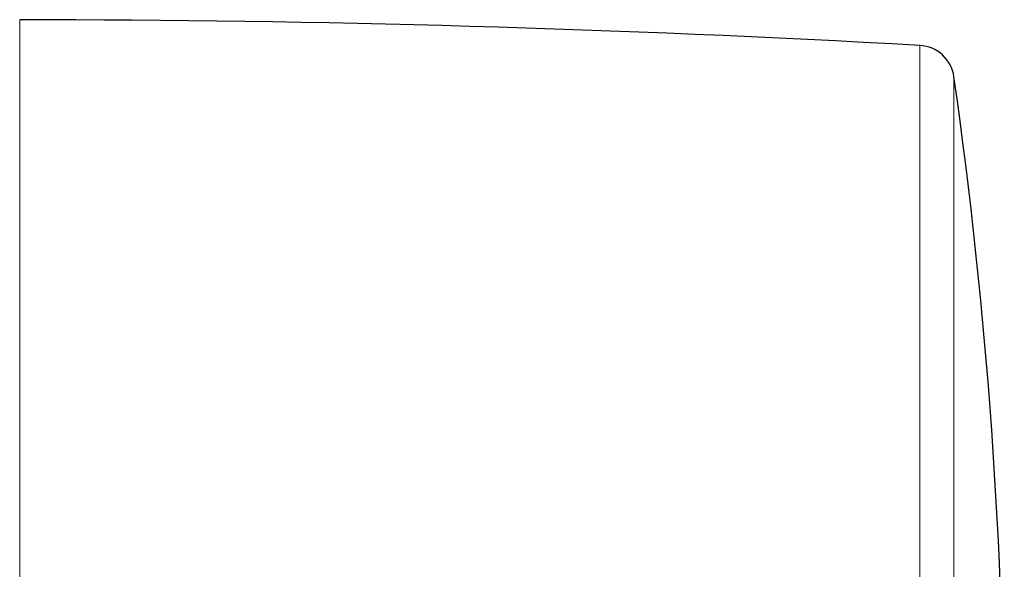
# Model space of a CAD drawing. Header units: millimetres. Extents: x 8 to 769, y 12 to 448.
# Tile 23 of 52: x 486 to 513, y 235 to 250. Entities that reach past the tile are written whole.
import ezdxf

# ---------------------------------------------------------------- set-up
doc = ezdxf.new("R2010")
doc.units = ezdxf.units.MM

msp = doc.modelspace()

# ---------------------------------------------------------------- linework, layer by layer
at = {"color": 252, "linetype": 'Continuous', "lineweight": 0}
for p, q in [((485.941, 249.845), (485.941, 207.946)), ((510.625, 208.651), (510.625, 249.14)), ((511.559, 248.284), (511.559, 209.507))]:
    msp.add_line(p, q, dxfattribs=at)
at = {"color": 7, "linetype": 'Continuous', "lineweight": 30}
for centre, radius, start, end in [((485.44, -200.155), 450, 86.79172, 89.93627), ((510.569, 248.142), 1, 8.1513, 86.7917), ((376.2, 228.895), 136.74, 351.84868, 8.15132)]:
    msp.add_arc(centre, radius, start, end, dxfattribs=at)

doc.saveas('drawing.dxf')
